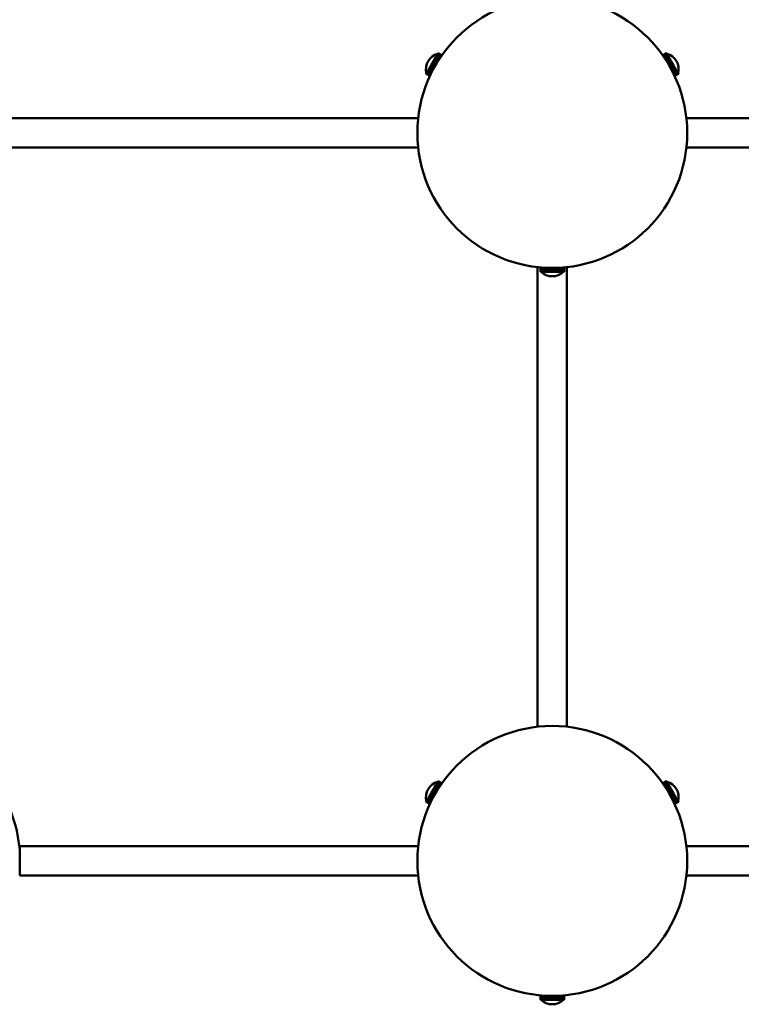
# Model space of a CAD drawing. Header units: millimetres. Extents: x 673 to 4813, y 821 to 3468.
# Tile 8 of 29: x 1575 to 1895, y 1217 to 1654. Entities that reach past the tile are written whole.
import ezdxf

# ---------------------------------------------------------------- set-up
doc = ezdxf.new("R2010")
doc.units = ezdxf.units.MM
doc.header["$LTSCALE"] = 18
doc.layers.add('Widoczne (ISO)', color=7, linetype='Continuous', lineweight=50)
doc.layers.add('Wymiar (ISO)', color=7, linetype='Continuous', lineweight=18)
doc.styles.add('Tekst notatki (ISO)', font='tahoma.ttf')
doc.dimstyles.new('Domyślne (ISO)', dxfattribs={"dimscale": 18, "dimtxt": 3, "dimasz": 3, "dimexe": 3.175, "dimexo": 0, "dimgap": 0.762, "dimtad": 1, "dimdec": 1, "dimlfac": 0.03937, "dimrnd": 1e-08, "dimzin": 0, "dimdsep": 46, "dimtxsty": 'Tekst notatki (ISO)', "dimblk": 'Filled-1', "dimcen": 0.09, "dimdle": 10, "dimse1": 1, "dimse2": 1, "dimclrd": 256, "dimclre": 256, "dimclrt": 256, "dimadec": 0, "dimazin": 0, "dimtfac": 0.666667, "dimtmove": 0, "dimatfit": 3, "dimfxl": 1, "dimtolj": 1, "dimlwd": 15, "dimlwe": 15, "dimarcsym": 0})

# ---------------------------------------------------------------- blocks, each defined once
blk = doc.blocks.new('Filled-1')
at = {"color": 0}
for p, q in [((0, 0), (-1, 0.25)), ((-1, 0.25), (-1, -0.25)), ((-1, 0), (0, 0)), ((-1, -0.25), (0, 0))]:
    blk.add_line(p, q, dxfattribs=at)
at = {"color": 0, "flags": 128}
blk.add_lwpolyline([(-1, -0.25), (0, 0), (-1, 0.25), (-1, -0.25)], dxfattribs=at)
at = {"color": 0}
blk.add_solid([(-1, -0.25), (0, 0), (-1, 0.25), (-1, -0.25)], dxfattribs=at)
blk = doc.blocks.new('*D4')
at = {"layer": 'Defpoints', "color": 0, "transparency": 16777216}
for p in [(1810.42, 2257.73), (2437.43, 2257.73), (2007.79, 1220.5)]:
    blk.add_point(p, dxfattribs=at)
at = {"layer": 'Wymiar (ISO)', "lineweight": 15, "transparency": 16777216}
blk.add_line((2437.43, 1274.5), (2437.43, 2203.73), dxfattribs=at)
at = {"layer": 'Wymiar (ISO)', "lineweight": 15, "transparency": 16777216, "xscale": 54, "yscale": 54, "zscale": 54}
for p, rotation in [((2437.43, 2257.73), 90), ((2437.43, 1220.5), 270)]:
    blk.add_blockref('Filled-1', p, dxfattribs=dict(at, rotation=rotation))
at = {"layer": 'Wymiar (ISO)', "lineweight": 18, "transparency": 16777216, "insert": (2276.23, 1590.46), "char_height": 54, "attachment_point": 1, "rotation": 90, "style": 'Tekst notatki (ISO)'}
blk.add_mtext('\\A1;40.8\\P1037 mm', dxfattribs=at)
blk = doc.blocks.new('*D5')
at = {"layer": 'Defpoints', "color": 0, "transparency": 16777216}
for p in [(1810.42, 2407.73), (2437.43, 2407.73), (2007.79, 1220.5)]:
    blk.add_point(p, dxfattribs=at)
at = {"layer": 'Wymiar (ISO)', "lineweight": 15, "transparency": 16777216}
blk.add_line((2437.43, 1274.5), (2437.43, 2353.73), dxfattribs=at)
at = {"layer": 'Wymiar (ISO)', "lineweight": 15, "transparency": 16777216, "xscale": 54, "yscale": 54, "zscale": 54}
for p, rotation in [((2437.43, 2407.73), 90), ((2437.43, 1220.5), 270)]:
    blk.add_blockref('Filled-1', p, dxfattribs=dict(at, rotation=rotation))
at = {"layer": 'Wymiar (ISO)', "lineweight": 18, "transparency": 16777216, "insert": (2276.23, 2232.68), "char_height": 54, "attachment_point": 1, "rotation": 90, "style": 'Tekst notatki (ISO)'}
blk.add_mtext('\\A1;46.7\\P1187 mm', dxfattribs=at)
blk = doc.blocks.new('*D6')
at = {"layer": 'Defpoints', "color": 0, "transparency": 16777216}
for p in [(1810.42, 2707.73), (2437.43, 2707.73), (2007.79, 1220.5)]:
    blk.add_point(p, dxfattribs=at)
at = {"layer": 'Wymiar (ISO)', "lineweight": 15, "transparency": 16777216}
for p, q in [((2437.43, 2707.73), (2437.43, 3086.47)), ((2437.43, 1274.5), (2437.43, 2653.73))]:
    blk.add_line(p, q, dxfattribs=at)
at = {"layer": 'Wymiar (ISO)', "lineweight": 15, "transparency": 16777216, "xscale": 54, "yscale": 54, "zscale": 54}
for p, rotation in [((2437.43, 2707.73), 90), ((2437.43, 1220.5), 270)]:
    blk.add_blockref('Filled-1', p, dxfattribs=dict(at, rotation=rotation))
at = {"layer": 'Wymiar (ISO)', "lineweight": 18, "transparency": 16777216, "insert": (2276.01, 2775.45), "char_height": 54, "attachment_point": 1, "rotation": 90, "style": 'Tekst notatki (ISO)'}
blk.add_mtext('\\A1;58.6\\P1487 mm', dxfattribs=at)
blk = doc.blocks.new('*D7')
at = {"layer": 'Defpoints', "color": 0, "transparency": 16777216}
for p in [(1810.42, 3157.73), (2437.43, 3157.73), (2007.79, 1220.5)]:
    blk.add_point(p, dxfattribs=at)
at = {"layer": 'Wymiar (ISO)', "lineweight": 15, "transparency": 16777216}
blk.add_line((2437.43, 1274.5), (2437.43, 3103.73), dxfattribs=at)
at = {"layer": 'Wymiar (ISO)', "lineweight": 15, "transparency": 16777216, "xscale": 54, "yscale": 54, "zscale": 54}
for p, rotation in [((2437.43, 3157.73), 90), ((2437.43, 1220.5), 270)]:
    blk.add_blockref('Filled-1', p, dxfattribs=dict(at, rotation=rotation))
at = {"layer": 'Wymiar (ISO)', "lineweight": 18, "transparency": 16777216, "insert": (2276.34, 2998.67), "char_height": 54, "attachment_point": 1, "rotation": 90, "style": 'Tekst notatki (ISO)'}
blk.add_mtext('\\A1;76.3\\P1937 mm', dxfattribs=at)

msp = doc.modelspace()

# ---------------------------------------------------------------- linework, layer by layer
at = {"layer": 'Widoczne (ISO)'}
for p, q in [((1759.24, 1637.28), (1759.02, 1636.89)), ((1759.24, 1637.28), (1759.27, 1637.32)), ((1760.81, 1636.38), (1759.24, 1637.28)), ((1759.48, 1637.68), (1759.27, 1637.32)), ((1759.27, 1637.32), (1760.83, 1636.41)), ((1759.48, 1637.68), (1759.5, 1637.72)), ((1761.06, 1636.77), (1759.48, 1637.68)), ((1759.69, 1638.05), (1759.5, 1637.72)), ((1759.5, 1637.72), (1761.08, 1636.8)), ((1759.69, 1638.05), (1759.71, 1638.09)), ((1761.29, 1637.13), (1759.69, 1638.05)), ((1759.89, 1638.39), (1759.71, 1638.09)), ((1759.71, 1638.09), (1761.32, 1637.16)), ((1759.89, 1638.39), (1759.9, 1638.42)), ((1761.51, 1637.45), (1759.89, 1638.39)), ((1760.06, 1638.69), (1759.9, 1638.42)), ((1759.9, 1638.42), (1761.53, 1637.48)), ((1760.06, 1638.69), (1760.08, 1638.72)), ((1761.71, 1637.74), (1760.06, 1638.69)), ((1760.21, 1638.96), (1760.08, 1638.72)), ((1760.08, 1638.72), (1761.72, 1637.77)), ((1760.21, 1638.96), (1760.22, 1638.98)), ((1761.88, 1637.99), (1760.21, 1638.96)), ((1760.34, 1639.17), (1760.22, 1638.98)), ((1760.22, 1638.98), (1761.89, 1638.02)), ((1760.34, 1639.17), (1760.35, 1639.19)), ((1762.02, 1638.2), (1760.34, 1639.17)), ((1760.44, 1639.35), (1760.35, 1639.19)), ((1760.35, 1639.19), (1762.03, 1638.22)), ((1760.44, 1639.35), (1760.45, 1639.36)), ((1762.13, 1638.37), (1760.44, 1639.35)), ((1760.51, 1639.47), (1760.45, 1639.36)), ((1760.45, 1639.36), (1762.14, 1638.38)), ((1760.51, 1639.47), (1760.52, 1639.48)), ((1762.22, 1638.49), (1760.51, 1639.47)), ((1760.56, 1639.55), (1760.52, 1639.48)), ((1760.52, 1639.48), (1762.22, 1638.5)), ((1760.57, 1639.58), (1760.56, 1639.56)), ((1760.56, 1639.56), (1762.27, 1638.57)), ((1760.56, 1639.55), (1760.56, 1639.56)), ((1762.27, 1638.56), (1760.56, 1639.55)), ((1762.29, 1638.59), (1760.57, 1639.58)), ((1760.57, 1639.58), (1762.29, 1638.59)), ((1760.57, 1639.58), (1760.57, 1639.58)), ((1862.27, 1639.58), (1860.56, 1638.59)), ((1860.56, 1638.58), (1862.28, 1639.57)), ((1862.28, 1639.56), (1860.57, 1638.57)), ((1860.61, 1638.52), (1862.31, 1639.5)), ((1862.32, 1639.49), (1860.61, 1638.51)), ((1860.68, 1638.41), (1862.38, 1639.39)), ((1862.39, 1639.38), (1860.69, 1638.4)), ((1860.78, 1638.26), (1862.47, 1639.23)), ((1862.48, 1639.22), (1860.8, 1638.24)), ((1860.92, 1638.06), (1862.59, 1639.03)), ((1862.6, 1639.01), (1860.93, 1638.04)), ((1861.08, 1637.83), (1862.73, 1638.78)), ((1862.75, 1638.75), (1861.1, 1637.8)), ((1861.27, 1637.55), (1862.9, 1638.49)), ((1862.92, 1638.46), (1861.29, 1637.52)), ((1861.48, 1637.23), (1863.09, 1638.16)), ((1863.11, 1638.13), (1861.5, 1637.2)), ((1861.71, 1636.88), (1863.3, 1637.8)), ((1863.32, 1637.76), (1861.73, 1636.85)), ((1861.96, 1636.5), (1863.53, 1637.41)), ((1863.55, 1637.37), (1861.98, 1636.46)), ((1862.28, 1639.57), (1862.27, 1639.58)), ((1862.28, 1639.56), (1862.28, 1639.57)), ((1862.31, 1639.5), (1862.28, 1639.56)), ((1862.32, 1639.49), (1862.31, 1639.5)), ((1862.38, 1639.39), (1862.32, 1639.49)), ((1862.39, 1639.38), (1862.38, 1639.39)), ((1862.47, 1639.23), (1862.39, 1639.38)), ((1862.48, 1639.22), (1862.47, 1639.23)), ((1862.59, 1639.03), (1862.48, 1639.22)), ((1862.6, 1639.01), (1862.59, 1639.03)), ((1862.73, 1638.78), (1862.6, 1639.01)), ((1862.75, 1638.75), (1862.73, 1638.78)), ((1862.9, 1638.49), (1862.75, 1638.75)), ((1862.92, 1638.46), (1862.9, 1638.49)), ((1863.09, 1638.16), (1862.92, 1638.46)), ((1863.11, 1638.13), (1863.09, 1638.16)), ((1863.3, 1637.8), (1863.11, 1638.13)), ((1863.32, 1637.76), (1863.3, 1637.8)), ((1863.53, 1637.41), (1863.32, 1637.76)), ((1863.55, 1637.37), (1863.53, 1637.41)), ((1863.77, 1636.99), (1863.55, 1637.37)), ((1756.86, 1633.15), (1756.64, 1632.77)), ((1756.88, 1633.19), (1756.86, 1633.15)), ((1758.41, 1632.26), (1756.86, 1633.15)), ((1757.12, 1633.6), (1756.88, 1633.19)), ((1756.88, 1633.19), (1758.43, 1632.3)), ((1757.14, 1633.64), (1757.12, 1633.6)), ((1758.65, 1632.71), (1757.12, 1633.6)), ((1757.38, 1634.05), (1757.14, 1633.64)), ((1757.14, 1633.64), (1758.68, 1632.75)), ((1757.41, 1634.1), (1757.38, 1634.05)), ((1758.91, 1633.17), (1757.38, 1634.05)), ((1757.65, 1634.52), (1757.41, 1634.1)), ((1757.41, 1634.1), (1758.93, 1633.22)), ((1757.67, 1634.56), (1757.65, 1634.52)), ((1759.17, 1633.65), (1757.65, 1634.52)), ((1757.67, 1634.56), (1757.68, 1634.57)), ((1759.19, 1633.68), (1757.67, 1634.56)), ((1757.93, 1635), (1757.68, 1634.57)), ((1757.68, 1634.57), (1759.2, 1633.69)), ((1757.94, 1635.01), (1757.93, 1635)), ((1759.44, 1634.13), (1757.93, 1635)), ((1757.94, 1635.01), (1757.95, 1635.03)), ((1759.45, 1634.14), (1757.94, 1635.01)), ((1758.2, 1635.48), (1757.95, 1635.04)), ((1757.95, 1635.04), (1759.47, 1634.17)), ((1757.95, 1635.03), (1757.95, 1635.04)), ((1757.95, 1635.03), (1759.46, 1634.16)), ((1758.2, 1635.48), (1758.21, 1635.49)), ((1759.72, 1634.6), (1758.2, 1635.48)), ((1758.21, 1635.49), (1758.23, 1635.52)), ((1758.21, 1635.49), (1759.73, 1634.61)), ((1758.48, 1635.95), (1758.23, 1635.52)), ((1758.23, 1635.52), (1759.75, 1634.64)), ((1758.48, 1635.95), (1758.5, 1635.99)), ((1760, 1635.07), (1758.48, 1635.95)), ((1758.74, 1636.41), (1758.5, 1635.99)), ((1758.5, 1635.99), (1760.02, 1635.11)), ((1758.74, 1636.41), (1758.77, 1636.45)), ((1760.28, 1635.52), (1758.74, 1636.41)), ((1759, 1636.85), (1758.77, 1636.45)), ((1758.77, 1636.45), (1760.3, 1635.56)), ((1759, 1636.85), (1759.02, 1636.89)), ((1760.55, 1635.96), (1759, 1636.85)), ((1759.02, 1636.89), (1760.57, 1636)), ((1862.21, 1636.09), (1863.77, 1636.99)), ((1863.79, 1636.95), (1862.24, 1636.05)), ((1862.48, 1635.66), (1864.02, 1636.55)), ((1864.04, 1636.51), (1862.51, 1635.62)), ((1862.76, 1635.21), (1864.28, 1636.09)), ((1864.31, 1636.05), (1862.78, 1635.17)), ((1863.04, 1634.74), (1864.56, 1635.62)), ((1863.06, 1634.71), (1864.58, 1635.58)), ((1864.58, 1635.58), (1863.06, 1634.7)), ((1863.31, 1634.27), (1864.83, 1635.15)), ((1863.32, 1634.26), (1864.84, 1635.13)), ((1864.85, 1635.11), (1863.34, 1634.24)), ((1864.85, 1635.1), (1863.34, 1634.23)), ((1863.59, 1633.79), (1865.1, 1634.67)), ((1865.11, 1634.66), (1863.6, 1633.78)), ((1865.13, 1634.63), (1863.61, 1633.75)), ((1863.79, 1636.95), (1863.77, 1636.99)), ((1864.02, 1636.55), (1863.79, 1636.95)), ((1863.86, 1633.32), (1865.38, 1634.2)), ((1865.4, 1634.16), (1863.88, 1633.28)), ((1864.04, 1636.51), (1864.02, 1636.55)), ((1864.28, 1636.09), (1864.04, 1636.51)), ((1864.11, 1632.85), (1865.64, 1633.73)), ((1865.67, 1633.69), (1864.14, 1632.81)), ((1864.31, 1636.05), (1864.28, 1636.09)), ((1864.56, 1635.62), (1864.31, 1636.05)), ((1864.36, 1632.39), (1865.9, 1633.29)), ((1865.93, 1633.25), (1864.38, 1632.35)), ((1864.58, 1635.58), (1864.56, 1635.62)), ((1864.83, 1635.15), (1864.58, 1635.58)), ((1864.58, 1635.58), (1864.58, 1635.58)), ((1864.59, 1631.95), (1866.15, 1632.86)), ((1866.17, 1632.82), (1864.61, 1631.92)), ((1864.84, 1635.13), (1864.83, 1635.15)), ((1864.84, 1635.13), (1864.85, 1635.11)), ((1864.85, 1635.11), (1864.85, 1635.1)), ((1865.1, 1634.67), (1864.85, 1635.1)), ((1865.1, 1634.67), (1865.11, 1634.66)), ((1865.11, 1634.66), (1865.13, 1634.63)), ((1865.38, 1634.2), (1865.13, 1634.63)), ((1865.38, 1634.2), (1865.4, 1634.16)), ((1865.64, 1633.73), (1865.4, 1634.16)), ((1865.64, 1633.73), (1865.67, 1633.69)), ((1865.9, 1633.29), (1865.67, 1633.69)), ((1865.9, 1633.29), (1865.93, 1633.25)), ((1866.15, 1632.86), (1865.93, 1633.25)), ((1866.15, 1632.86), (1866.17, 1632.82)), ((1866.39, 1632.45), (1866.17, 1632.82)), ((1755.33, 1630.5), (1755.32, 1630.48)), ((1755.32, 1630.48), (1757.03, 1629.49)), ((1755.37, 1630.57), (1755.33, 1630.5)), ((1755.33, 1630.5), (1755.33, 1630.5)), ((1757.04, 1629.51), (1755.33, 1630.5)), ((1755.33, 1630.5), (1757.04, 1629.51)), ((1755.38, 1630.58), (1755.37, 1630.57)), ((1757.08, 1629.58), (1755.37, 1630.57)), ((1755.44, 1630.69), (1755.38, 1630.58)), ((1755.38, 1630.58), (1757.08, 1629.59)), ((1755.45, 1630.7), (1755.44, 1630.69)), ((1757.14, 1629.71), (1755.44, 1630.69)), ((1755.54, 1630.86), (1755.45, 1630.7)), ((1755.45, 1630.7), (1757.14, 1629.72)), ((1755.55, 1630.88), (1755.54, 1630.86)), ((1757.22, 1629.89), (1755.54, 1630.86)), ((1755.66, 1631.07), (1755.55, 1630.88)), ((1755.55, 1630.88), (1757.23, 1629.9)), ((1755.67, 1631.09), (1755.66, 1631.07)), ((1757.33, 1630.11), (1755.66, 1631.07)), ((1755.81, 1631.33), (1755.67, 1631.09)), ((1755.67, 1631.09), (1757.34, 1630.13)), ((1755.82, 1631.35), (1755.81, 1631.33)), ((1757.46, 1630.38), (1755.81, 1631.33)), ((1755.98, 1631.63), (1755.82, 1631.35)), ((1755.82, 1631.35), (1757.47, 1630.4)), ((1756, 1631.66), (1755.98, 1631.63)), ((1757.61, 1630.69), (1755.98, 1631.63)), ((1756.17, 1631.96), (1756, 1631.66)), ((1756, 1631.66), (1757.62, 1630.72)), ((1756.19, 1631.99), (1756.17, 1631.96)), ((1757.78, 1631.03), (1756.17, 1631.96)), ((1756.39, 1632.33), (1756.19, 1631.99)), ((1756.19, 1631.99), (1757.8, 1631.07)), ((1756.41, 1632.37), (1756.39, 1632.33)), ((1757.97, 1631.41), (1756.39, 1632.33)), ((1756.62, 1632.73), (1756.41, 1632.37)), ((1756.41, 1632.37), (1757.99, 1631.45)), ((1756.64, 1632.77), (1756.62, 1632.73)), ((1758.18, 1631.82), (1756.62, 1632.73)), ((1756.64, 1632.77), (1758.2, 1631.86)), ((1864.81, 1631.54), (1866.39, 1632.45)), ((1866.41, 1632.41), (1864.83, 1631.5)), ((1865.01, 1631.15), (1866.61, 1632.07)), ((1866.62, 1632.04), (1865.02, 1631.11)), ((1865.18, 1630.79), (1866.8, 1631.73)), ((1866.82, 1631.7), (1865.2, 1630.76)), ((1865.34, 1630.47), (1866.98, 1631.42)), ((1867, 1631.39), (1865.36, 1630.44)), ((1865.48, 1630.19), (1867.14, 1631.15)), ((1867.15, 1631.12), (1865.49, 1630.16)), ((1865.59, 1629.95), (1867.27, 1630.92)), ((1867.28, 1630.9), (1865.6, 1629.93)), ((1865.68, 1629.76), (1867.38, 1630.74)), ((1867.38, 1630.72), (1865.69, 1629.74)), ((1865.75, 1629.62), (1867.45, 1630.6)), ((1867.46, 1630.59), (1865.75, 1629.61)), ((1865.79, 1629.53), (1867.5, 1630.51)), ((1867.51, 1630.51), (1865.79, 1629.52)), ((1865.81, 1629.49), (1867.53, 1630.48)), ((1867.53, 1630.48), (1865.81, 1629.49)), ((1866.39, 1632.45), (1866.41, 1632.41)), ((1866.61, 1632.07), (1866.41, 1632.41)), ((1866.61, 1632.07), (1866.62, 1632.04)), ((1866.8, 1631.73), (1866.62, 1632.04)), ((1866.8, 1631.73), (1866.82, 1631.7)), ((1866.98, 1631.42), (1866.82, 1631.7)), ((1866.98, 1631.42), (1867, 1631.39)), ((1867.14, 1631.15), (1867, 1631.39)), ((1867.14, 1631.15), (1867.15, 1631.12)), ((1867.27, 1630.92), (1867.15, 1631.12)), ((1867.27, 1630.92), (1867.28, 1630.9)), ((1867.38, 1630.74), (1867.28, 1630.9)), ((1867.38, 1630.74), (1867.38, 1630.72)), ((1867.45, 1630.6), (1867.38, 1630.72)), ((1867.45, 1630.6), (1867.46, 1630.59)), ((1867.5, 1630.51), (1867.46, 1630.59)), ((1867.5, 1630.51), (1867.51, 1630.51)), ((1867.53, 1630.48), (1867.51, 1630.51)), ((1867.53, 1630.48), (1867.53, 1630.48)), ((1751.77, 1610.65), (1091.07, 1610.65)), ((2039.81, 1610.65), (1871.07, 1610.65)), ((1751.77, 1597.65), (1091.07, 1597.65)), ((2039.81, 1597.65), (1871.07, 1597.65)), ((1804.92, 1340.15), (1804.92, 1544.51)), ((1806.17, 1544.38), (1806.17, 1542.4)), ((1806.17, 1542.4), (1806.18, 1542.4)), ((1806.18, 1544.38), (1806.18, 1542.4)), ((1806.18, 1542.4), (1806.18, 1544.38)), ((1806.18, 1542.4), (1806.24, 1542.4)), ((1806.18, 1542.4), (1806.18, 1542.4)), ((1806.24, 1542.4), (1806.24, 1544.38)), ((1806.25, 1542.4), (1806.24, 1542.4)), ((1806.25, 1544.38), (1806.25, 1542.4)), ((1806.25, 1542.4), (1806.37, 1542.4)), ((1806.37, 1542.4), (1806.37, 1544.37)), ((1806.38, 1542.4), (1806.37, 1542.4)), ((1806.38, 1544.36), (1806.38, 1542.4)), ((1806.38, 1542.4), (1806.55, 1542.4)), ((1806.55, 1542.4), (1806.55, 1544.35)), ((1806.57, 1542.4), (1806.55, 1542.4)), ((1806.57, 1544.35), (1806.57, 1542.4)), ((1806.57, 1542.4), (1806.78, 1542.4)), ((1806.78, 1542.4), (1806.78, 1544.33)), ((1806.8, 1542.4), (1806.78, 1542.4)), ((1806.8, 1544.33), (1806.8, 1542.4)), ((1806.8, 1542.4), (1807.06, 1542.4)), ((1807.06, 1542.4), (1807.06, 1544.31)), ((1807.09, 1542.4), (1807.06, 1542.4)), ((1807.09, 1544.31), (1807.09, 1542.4)), ((1807.09, 1542.4), (1807.39, 1542.4)), ((1807.39, 1542.4), (1807.39, 1544.29)), ((1807.43, 1542.4), (1807.39, 1542.4)), ((1807.43, 1544.29), (1807.43, 1542.4)), ((1807.43, 1542.4), (1807.77, 1542.4)), ((1807.77, 1542.4), (1807.77, 1544.26)), ((1807.8, 1542.4), (1807.77, 1542.4)), ((1807.8, 1544.26), (1807.8, 1542.4)), ((1807.8, 1542.4), (1808.18, 1542.4)), ((1808.18, 1542.4), (1808.18, 1544.24)), ((1808.22, 1542.4), (1808.18, 1542.4)), ((1808.22, 1544.24), (1808.22, 1542.4)), ((1808.22, 1542.4), (1808.63, 1542.4)), ((1808.63, 1542.4), (1808.63, 1544.22)), ((1808.68, 1542.4), (1808.63, 1542.4)), ((1808.68, 1544.22), (1808.68, 1542.4)), ((1808.68, 1542.4), (1809.11, 1542.4)), ((1809.11, 1542.4), (1809.11, 1544.2)), ((1809.16, 1542.4), (1809.11, 1542.4)), ((1809.16, 1544.2), (1809.16, 1542.4)), ((1809.16, 1542.4), (1809.62, 1542.4)), ((1809.62, 1542.4), (1809.62, 1544.18)), ((1809.67, 1542.4), (1809.62, 1542.4)), ((1809.67, 1544.18), (1809.67, 1542.4)), ((1809.67, 1542.4), (1810.15, 1542.4)), ((1810.15, 1542.4), (1810.15, 1544.17)), ((1810.2, 1542.4), (1810.15, 1542.4)), ((1810.2, 1544.16), (1810.2, 1542.4)), ((1810.2, 1542.4), (1810.69, 1542.4)), ((1810.69, 1542.4), (1810.69, 1544.16)), ((1810.73, 1542.4), (1810.69, 1542.4)), ((1810.73, 1542.4), (1810.73, 1544.16)), ((1810.74, 1542.4), (1810.73, 1542.4)), ((1810.74, 1544.16), (1810.74, 1542.4)), ((1810.74, 1542.4), (1811.23, 1542.4)), ((1811.23, 1542.4), (1811.23, 1544.15)), ((1811.26, 1542.4), (1811.23, 1542.4)), ((1811.26, 1542.4), (1811.26, 1544.15)), ((1811.28, 1542.4), (1811.26, 1542.4)), ((1811.28, 1544.15), (1811.28, 1542.4)), ((1811.28, 1544.15), (1811.28, 1542.4)), ((1811.28, 1542.4), (1811.28, 1542.4)), ((1811.28, 1542.4), (1811.78, 1542.4)), ((1811.78, 1542.4), (1811.78, 1544.15)), ((1811.8, 1542.4), (1811.78, 1542.4)), ((1811.8, 1544.15), (1811.8, 1542.4)), ((1811.8, 1542.4), (1811.83, 1542.4)), ((1811.83, 1544.15), (1811.83, 1542.4)), ((1811.83, 1542.4), (1812.33, 1542.4)), ((1812.33, 1542.4), (1812.33, 1544.16)), ((1812.33, 1542.4), (1812.38, 1542.4)), ((1812.38, 1544.16), (1812.38, 1542.4)), ((1812.38, 1542.4), (1812.87, 1542.4)), ((1812.87, 1542.4), (1812.87, 1544.17)), ((1812.87, 1542.4), (1812.91, 1542.4)), ((1812.91, 1544.17), (1812.91, 1542.4)), ((1812.91, 1542.4), (1813.39, 1542.4)), ((1813.39, 1542.4), (1813.39, 1544.18)), ((1813.39, 1542.4), (1813.43, 1542.4)), ((1813.43, 1544.19), (1813.43, 1542.4)), ((1813.43, 1542.4), (1813.89, 1542.4)), ((1813.89, 1542.4), (1813.89, 1544.2)), ((1813.89, 1542.4), (1813.93, 1542.4)), ((1813.93, 1544.2), (1813.93, 1542.4)), ((1813.93, 1542.4), (1814.36, 1542.4)), ((1814.36, 1542.4), (1814.36, 1544.22)), ((1814.36, 1542.4), (1814.4, 1542.4)), ((1814.4, 1544.23), (1814.4, 1542.4)), ((1814.4, 1542.4), (1814.8, 1542.4)), ((1814.8, 1542.4), (1814.8, 1544.25)), ((1814.8, 1542.4), (1814.84, 1542.4)), ((1814.84, 1544.25), (1814.84, 1542.4)), ((1814.84, 1542.4), (1815.2, 1542.4)), ((1815.2, 1542.4), (1815.2, 1544.27)), ((1815.2, 1542.4), (1815.23, 1542.4)), ((1815.23, 1544.27), (1815.23, 1542.4)), ((1815.23, 1542.4), (1815.56, 1542.4)), ((1815.56, 1542.4), (1815.56, 1544.3)), ((1815.56, 1542.4), (1815.59, 1542.4)), ((1815.59, 1544.3), (1815.59, 1542.4)), ((1815.59, 1542.4), (1815.88, 1542.4)), ((1815.88, 1542.4), (1815.88, 1544.32)), ((1815.88, 1542.4), (1815.9, 1542.4)), ((1815.9, 1544.32), (1815.9, 1542.4)), ((1815.9, 1542.4), (1816.14, 1542.4)), ((1816.14, 1542.4), (1816.14, 1544.34)), ((1816.14, 1542.4), (1816.17, 1542.4)), ((1816.17, 1544.34), (1816.17, 1542.4)), ((1816.17, 1542.4), (1816.36, 1542.4)), ((1816.36, 1542.4), (1816.36, 1544.36)), ((1816.36, 1542.4), (1816.38, 1542.4)), ((1816.38, 1544.36), (1816.38, 1542.4)), ((1816.38, 1542.4), (1816.52, 1542.4)), ((1816.52, 1542.4), (1816.52, 1544.37)), ((1816.52, 1542.4), (1816.53, 1542.4)), ((1816.53, 1544.37), (1816.53, 1542.4)), ((1816.53, 1542.4), (1816.63, 1542.4)), ((1816.63, 1544.38), (1816.63, 1542.4)), ((1816.63, 1542.4), (1816.63, 1544.38)), ((1816.63, 1542.4), (1816.63, 1542.4)), ((1816.63, 1542.4), (1816.67, 1542.4)), ((1816.67, 1542.4), (1816.67, 1544.38)), ((1816.67, 1542.4), (1816.68, 1542.4)), ((1816.68, 1544.38), (1816.68, 1542.4)), ((1817.92, 1340.15), (1817.92, 1544.51)), ((1759.24, 1313.63), (1759.02, 1313.24)), ((1759.24, 1313.63), (1759.27, 1313.66)), ((1760.81, 1312.72), (1759.24, 1313.63)), ((1759.48, 1314.03), (1759.27, 1313.66)), ((1759.27, 1313.66), (1760.83, 1312.76)), ((1759.48, 1314.03), (1759.5, 1314.06)), ((1761.06, 1313.11), (1759.48, 1314.03)), ((1759.69, 1314.4), (1759.5, 1314.06)), ((1759.5, 1314.06), (1761.08, 1313.15)), ((1759.69, 1314.4), (1759.71, 1314.43)), ((1761.29, 1313.47), (1759.69, 1314.4)), ((1759.89, 1314.74), (1759.71, 1314.43)), ((1759.71, 1314.43), (1761.32, 1313.5)), ((1759.89, 1314.74), (1759.9, 1314.77)), ((1761.51, 1313.8), (1759.89, 1314.74)), ((1760.06, 1315.04), (1759.9, 1314.77)), ((1759.9, 1314.77), (1761.53, 1313.83)), ((1760.06, 1315.04), (1760.08, 1315.07)), ((1761.71, 1314.09), (1760.06, 1315.04)), ((1760.21, 1315.3), (1760.08, 1315.07)), ((1760.08, 1315.07), (1761.72, 1314.11)), ((1760.21, 1315.3), (1760.22, 1315.32)), ((1761.88, 1314.34), (1760.21, 1315.3)), ((1760.34, 1315.52), (1760.22, 1315.32)), ((1760.22, 1315.32), (1761.89, 1314.36)), ((1760.34, 1315.52), (1760.35, 1315.54)), ((1762.02, 1314.55), (1760.34, 1315.52)), ((1760.44, 1315.69), (1760.35, 1315.54)), ((1760.35, 1315.54), (1762.03, 1314.57)), ((1760.44, 1315.69), (1760.45, 1315.71)), ((1762.13, 1314.72), (1760.44, 1315.69)), ((1760.51, 1315.82), (1760.45, 1315.71)), ((1760.45, 1315.71), (1762.14, 1314.73)), ((1760.51, 1315.82), (1760.52, 1315.83)), ((1762.22, 1314.83), (1760.51, 1315.82)), ((1760.56, 1315.9), (1760.52, 1315.83)), ((1760.52, 1315.83), (1762.22, 1314.84)), ((1760.57, 1315.93), (1760.56, 1315.9)), ((1762.27, 1314.91), (1760.56, 1315.9)), ((1760.56, 1315.9), (1762.27, 1314.91)), ((1760.56, 1315.9), (1760.56, 1315.9)), ((1762.29, 1314.93), (1760.57, 1315.93)), ((1760.57, 1315.93), (1762.29, 1314.93)), ((1760.57, 1315.93), (1760.57, 1315.93)), ((1862.27, 1315.92), (1860.56, 1314.93)), ((1860.56, 1314.92), (1862.28, 1315.91)), ((1862.28, 1315.91), (1860.57, 1314.92)), ((1860.61, 1314.86), (1862.31, 1315.85)), ((1862.32, 1315.84), (1860.61, 1314.85)), ((1860.68, 1314.76), (1862.38, 1315.74)), ((1862.39, 1315.73), (1860.69, 1314.74)), ((1860.78, 1314.61), (1862.47, 1315.58)), ((1862.48, 1315.56), (1860.8, 1314.59)), ((1860.92, 1314.41), (1862.59, 1315.37)), ((1862.6, 1315.35), (1860.93, 1314.39)), ((1861.08, 1314.17), (1862.73, 1315.12)), ((1862.75, 1315.1), (1861.1, 1314.15)), ((1861.27, 1313.89), (1862.9, 1314.83)), ((1862.92, 1314.81), (1861.29, 1313.87)), ((1861.48, 1313.58), (1863.09, 1314.51)), ((1863.11, 1314.48), (1861.5, 1313.55)), ((1861.71, 1313.23), (1863.3, 1314.14)), ((1863.32, 1314.11), (1861.73, 1313.19)), ((1861.96, 1312.85), (1863.53, 1313.75)), ((1863.55, 1313.71), (1861.98, 1312.81)), ((1862.21, 1312.44), (1863.77, 1313.33)), ((1863.79, 1313.29), (1862.24, 1312.4)), ((1862.28, 1315.91), (1862.27, 1315.92)), ((1862.28, 1315.91), (1862.28, 1315.91)), ((1862.31, 1315.85), (1862.28, 1315.91)), ((1862.32, 1315.84), (1862.31, 1315.85)), ((1862.38, 1315.74), (1862.32, 1315.84)), ((1862.39, 1315.73), (1862.38, 1315.74)), ((1862.47, 1315.58), (1862.39, 1315.73)), ((1862.48, 1315.56), (1862.47, 1315.58)), ((1862.59, 1315.37), (1862.48, 1315.56)), ((1862.6, 1315.35), (1862.59, 1315.37)), ((1862.73, 1315.12), (1862.6, 1315.35)), ((1862.75, 1315.1), (1862.73, 1315.12)), ((1862.9, 1314.83), (1862.75, 1315.1)), ((1862.92, 1314.81), (1862.9, 1314.83)), ((1863.09, 1314.51), (1862.92, 1314.81)), ((1863.11, 1314.48), (1863.09, 1314.51)), ((1863.3, 1314.14), (1863.11, 1314.48)), ((1863.32, 1314.11), (1863.3, 1314.14)), ((1863.53, 1313.75), (1863.32, 1314.11)), ((1863.55, 1313.71), (1863.53, 1313.75)), ((1863.77, 1313.33), (1863.55, 1313.71)), ((1863.79, 1313.29), (1863.77, 1313.33)), ((1864.02, 1312.89), (1863.79, 1313.29)), ((1756.62, 1309.07), (1756.41, 1308.71)), ((1756.64, 1309.11), (1756.62, 1309.07)), ((1758.18, 1308.17), (1756.62, 1309.07)), ((1756.86, 1309.5), (1756.64, 1309.11)), ((1756.64, 1309.11), (1758.2, 1308.21)), ((1756.88, 1309.54), (1756.86, 1309.5)), ((1758.41, 1308.6), (1756.86, 1309.5)), ((1757.12, 1309.94), (1756.88, 1309.54)), ((1756.88, 1309.54), (1758.43, 1308.64)), ((1757.14, 1309.98), (1757.12, 1309.94)), ((1758.65, 1309.05), (1757.12, 1309.94)), ((1757.38, 1310.4), (1757.14, 1309.98)), ((1757.14, 1309.98), (1758.68, 1309.1)), ((1757.41, 1310.44), (1757.38, 1310.4)), ((1758.91, 1309.52), (1757.38, 1310.4)), ((1757.65, 1310.87), (1757.41, 1310.44)), ((1757.41, 1310.44), (1758.93, 1309.56)), ((1757.67, 1310.9), (1757.65, 1310.87)), ((1759.17, 1309.99), (1757.65, 1310.87)), ((1757.67, 1310.9), (1757.68, 1310.91)), ((1759.19, 1310.03), (1757.67, 1310.9)), ((1757.93, 1311.35), (1757.68, 1310.91)), ((1757.68, 1310.91), (1759.2, 1310.04)), ((1757.94, 1311.36), (1757.93, 1311.35)), ((1759.44, 1310.47), (1757.93, 1311.35)), ((1757.94, 1311.36), (1757.95, 1311.38)), ((1759.45, 1310.48), (1757.94, 1311.36)), ((1758.2, 1311.82), (1757.95, 1311.39)), ((1757.95, 1311.39), (1759.47, 1310.51)), ((1757.95, 1311.38), (1757.95, 1311.39)), ((1757.95, 1311.38), (1759.46, 1310.5)), ((1758.2, 1311.82), (1758.21, 1311.83)), ((1759.72, 1310.95), (1758.2, 1311.82)), ((1758.21, 1311.83), (1758.23, 1311.87)), ((1758.21, 1311.83), (1759.73, 1310.96)), ((1758.48, 1312.29), (1758.23, 1311.87)), ((1758.23, 1311.87), (1759.75, 1310.99)), ((1758.48, 1312.29), (1758.5, 1312.34)), ((1760, 1311.41), (1758.48, 1312.29)), ((1758.74, 1312.75), (1758.5, 1312.34)), ((1758.5, 1312.34), (1760.02, 1311.46)), ((1758.74, 1312.75), (1758.77, 1312.8)), ((1760.28, 1311.87), (1758.74, 1312.75)), ((1759, 1313.2), (1758.77, 1312.8)), ((1758.77, 1312.8), (1760.3, 1311.91)), ((1759, 1313.2), (1759.02, 1313.24)), ((1760.55, 1312.31), (1759, 1313.2)), ((1759.02, 1313.24), (1760.57, 1312.35)), ((1862.48, 1312.01), (1864.02, 1312.89)), ((1864.04, 1312.85), (1862.51, 1311.96)), ((1862.76, 1311.56), (1864.28, 1312.44)), ((1864.31, 1312.39), (1862.78, 1311.51)), ((1863.04, 1311.09), (1864.56, 1311.97)), ((1863.06, 1311.05), (1864.58, 1311.93)), ((1864.58, 1311.92), (1863.06, 1311.05)), ((1863.31, 1310.62), (1864.83, 1311.49)), ((1863.32, 1310.6), (1864.84, 1311.48)), ((1864.85, 1311.46), (1863.34, 1310.58)), ((1864.85, 1311.45), (1863.34, 1310.57)), ((1863.59, 1310.14), (1865.1, 1311.02)), ((1865.11, 1311), (1863.6, 1310.13)), ((1865.13, 1310.97), (1863.61, 1310.1)), ((1863.86, 1309.67), (1865.38, 1310.54)), ((1865.4, 1310.5), (1863.88, 1309.62)), ((1864.04, 1312.85), (1864.02, 1312.89)), ((1864.28, 1312.44), (1864.04, 1312.85)), ((1864.11, 1309.2), (1865.64, 1310.08)), ((1865.67, 1310.04), (1864.14, 1309.15)), ((1864.31, 1312.39), (1864.28, 1312.44)), ((1864.56, 1311.97), (1864.31, 1312.39)), ((1864.36, 1308.74), (1865.9, 1309.63)), ((1865.93, 1309.59), (1864.38, 1308.7)), ((1864.58, 1311.93), (1864.56, 1311.97)), ((1864.58, 1311.93), (1864.58, 1311.92)), ((1864.83, 1311.49), (1864.58, 1311.92)), ((1864.59, 1308.3), (1866.15, 1309.2)), ((1866.17, 1309.16), (1864.61, 1308.26)), ((1864.84, 1311.48), (1864.83, 1311.49)), ((1864.84, 1311.48), (1864.85, 1311.46)), ((1864.85, 1311.46), (1864.85, 1311.45)), ((1865.1, 1311.02), (1864.85, 1311.45)), ((1865.1, 1311.02), (1865.11, 1311)), ((1865.11, 1311), (1865.13, 1310.97)), ((1865.38, 1310.54), (1865.13, 1310.97)), ((1865.38, 1310.54), (1865.4, 1310.5)), ((1865.64, 1310.08), (1865.4, 1310.5)), ((1865.64, 1310.08), (1865.67, 1310.04)), ((1865.9, 1309.63), (1865.67, 1310.04)), ((1865.9, 1309.63), (1865.93, 1309.59)), ((1866.15, 1309.2), (1865.93, 1309.59)), ((1866.15, 1309.2), (1866.17, 1309.16)), ((1866.39, 1308.8), (1866.17, 1309.16)), ((1755.33, 1306.84), (1755.32, 1306.82)), ((1755.32, 1306.82), (1757.03, 1305.83)), ((1755.37, 1306.92), (1755.33, 1306.85)), ((1755.33, 1306.85), (1755.33, 1306.84)), ((1755.33, 1306.85), (1757.04, 1305.86)), ((1757.04, 1305.85), (1755.33, 1306.84)), ((1755.38, 1306.92), (1755.37, 1306.92)), ((1757.08, 1305.93), (1755.37, 1306.92)), ((1755.44, 1307.04), (1755.38, 1306.92)), ((1755.38, 1306.92), (1757.08, 1305.94)), ((1755.45, 1307.05), (1755.44, 1307.04)), ((1757.14, 1306.06), (1755.44, 1307.04)), ((1755.54, 1307.2), (1755.45, 1307.05)), ((1755.45, 1307.05), (1757.14, 1306.07)), ((1755.55, 1307.22), (1755.54, 1307.2)), ((1757.22, 1306.23), (1755.54, 1307.2)), ((1755.66, 1307.42), (1755.55, 1307.22)), ((1755.55, 1307.22), (1757.23, 1306.25)), ((1755.67, 1307.44), (1755.66, 1307.42)), ((1757.33, 1306.46), (1755.66, 1307.42)), ((1755.81, 1307.68), (1755.67, 1307.44)), ((1755.67, 1307.44), (1757.34, 1306.48)), ((1755.82, 1307.7), (1755.81, 1307.68)), ((1757.46, 1306.72), (1755.81, 1307.68)), ((1755.98, 1307.97), (1755.82, 1307.7)), ((1755.82, 1307.7), (1757.47, 1306.75)), ((1756, 1308), (1755.98, 1307.97)), ((1757.61, 1307.03), (1755.98, 1307.97)), ((1756.17, 1308.31), (1756, 1308)), ((1756, 1308), (1757.62, 1307.06)), ((1756.19, 1308.34), (1756.17, 1308.31)), ((1757.78, 1307.38), (1756.17, 1308.31)), ((1756.39, 1308.68), (1756.19, 1308.34)), ((1756.19, 1308.34), (1757.8, 1307.41)), ((1756.41, 1308.71), (1756.39, 1308.68)), ((1757.97, 1307.76), (1756.39, 1308.68)), ((1756.41, 1308.71), (1757.99, 1307.8)), ((1864.81, 1307.88), (1866.39, 1308.8)), ((1866.41, 1308.76), (1864.83, 1307.85)), ((1865.01, 1307.49), (1866.61, 1308.42)), ((1866.62, 1308.38), (1865.02, 1307.46)), ((1865.18, 1307.14), (1866.8, 1308.07)), ((1866.82, 1308.04), (1865.2, 1307.11)), ((1865.34, 1306.81), (1866.98, 1307.76)), ((1867, 1307.74), (1865.36, 1306.79)), ((1865.48, 1306.53), (1867.14, 1307.49)), ((1867.15, 1307.47), (1865.49, 1306.51)), ((1865.59, 1306.3), (1867.27, 1307.27)), ((1867.28, 1307.25), (1865.6, 1306.28)), ((1865.68, 1306.11), (1867.38, 1307.08)), ((1867.38, 1307.07), (1865.69, 1306.09)), ((1865.75, 1305.96), (1867.45, 1306.95)), ((1867.46, 1306.94), (1865.75, 1305.95)), ((1865.79, 1305.87), (1867.5, 1306.86)), ((1867.51, 1306.86), (1865.79, 1305.87)), ((1865.81, 1305.83), (1867.53, 1306.82)), ((1867.53, 1306.82), (1865.81, 1305.83)), ((1866.39, 1308.8), (1866.41, 1308.76)), ((1866.61, 1308.42), (1866.41, 1308.76)), ((1866.61, 1308.42), (1866.62, 1308.38)), ((1866.8, 1308.07), (1866.62, 1308.38)), ((1866.8, 1308.07), (1866.82, 1308.04)), ((1866.98, 1307.76), (1866.82, 1308.04)), ((1866.98, 1307.76), (1867, 1307.74)), ((1867.14, 1307.49), (1867, 1307.74)), ((1867.14, 1307.49), (1867.15, 1307.47)), ((1867.27, 1307.27), (1867.15, 1307.47)), ((1867.27, 1307.27), (1867.28, 1307.25)), ((1867.38, 1307.08), (1867.28, 1307.25)), ((1867.38, 1307.08), (1867.38, 1307.07)), ((1867.45, 1306.95), (1867.38, 1307.07)), ((1867.45, 1306.95), (1867.46, 1306.94)), ((1867.5, 1306.86), (1867.46, 1306.94)), ((1867.5, 1306.86), (1867.51, 1306.86)), ((1867.53, 1306.82), (1867.51, 1306.86)), ((1867.53, 1306.82), (1867.53, 1306.82)), ((1574.59, 1287), (1574.59, 1274)), ((1574.59, 1287), (1751.77, 1287)), ((1938.25, 1287), (1871.07, 1287)), ((1574.59, 1274), (1751.77, 1274)), ((1938.25, 1274), (1871.07, 1274)), ((1806.17, 1220.73), (1806.17, 1218.75)), ((1806.17, 1218.75), (1806.18, 1218.75)), ((1806.18, 1220.73), (1806.18, 1218.75)), ((1806.18, 1218.75), (1806.18, 1220.73)), ((1806.18, 1218.75), (1806.24, 1218.75)), ((1806.18, 1218.75), (1806.18, 1218.75)), ((1806.24, 1218.75), (1806.24, 1220.72)), ((1806.25, 1218.75), (1806.24, 1218.75)), ((1806.25, 1220.72), (1806.25, 1218.75)), ((1806.25, 1218.75), (1806.37, 1218.75)), ((1806.37, 1218.75), (1806.37, 1220.71)), ((1806.38, 1218.75), (1806.37, 1218.75)), ((1806.38, 1220.71), (1806.38, 1218.75)), ((1806.38, 1218.75), (1806.55, 1218.75)), ((1806.55, 1218.75), (1806.55, 1220.7)), ((1806.57, 1218.75), (1806.55, 1218.75)), ((1806.57, 1220.7), (1806.57, 1218.75)), ((1806.57, 1218.75), (1806.78, 1218.75)), ((1806.78, 1218.75), (1806.78, 1220.68)), ((1806.8, 1218.75), (1806.78, 1218.75)), ((1806.8, 1220.68), (1806.8, 1218.75)), ((1806.8, 1218.75), (1807.06, 1218.75)), ((1807.06, 1218.75), (1807.06, 1220.66)), ((1807.09, 1218.75), (1807.06, 1218.75)), ((1807.09, 1220.65), (1807.09, 1218.75)), ((1807.09, 1218.75), (1807.39, 1218.75)), ((1807.39, 1218.75), (1807.39, 1220.63)), ((1807.43, 1218.75), (1807.39, 1218.75)), ((1807.43, 1220.63), (1807.43, 1218.75)), ((1807.43, 1218.75), (1807.77, 1218.75)), ((1807.77, 1218.75), (1807.77, 1220.61)), ((1807.8, 1218.75), (1807.77, 1218.75)), ((1807.8, 1220.61), (1807.8, 1218.75)), ((1807.8, 1218.75), (1808.18, 1218.75)), ((1808.18, 1218.75), (1808.18, 1220.59)), ((1808.22, 1218.75), (1808.18, 1218.75)), ((1808.22, 1220.58), (1808.22, 1218.75)), ((1808.22, 1218.75), (1808.63, 1218.75)), ((1808.63, 1218.75), (1808.63, 1220.56)), ((1808.68, 1218.75), (1808.63, 1218.75)), ((1808.68, 1220.56), (1808.68, 1218.75)), ((1808.68, 1218.75), (1809.11, 1218.75)), ((1809.11, 1218.75), (1809.11, 1220.54)), ((1809.16, 1218.75), (1809.11, 1218.75)), ((1809.16, 1220.54), (1809.16, 1218.75)), ((1809.16, 1218.75), (1809.62, 1218.75)), ((1809.62, 1218.75), (1809.62, 1220.53)), ((1809.67, 1218.75), (1809.62, 1218.75)), ((1809.67, 1220.52), (1809.67, 1218.75)), ((1809.67, 1218.75), (1810.15, 1218.75)), ((1810.15, 1218.75), (1810.15, 1220.51)), ((1810.2, 1218.75), (1810.15, 1218.75)), ((1810.2, 1220.51), (1810.2, 1218.75)), ((1810.2, 1218.75), (1810.69, 1218.75)), ((1810.69, 1218.75), (1810.69, 1220.5)), ((1810.73, 1218.75), (1810.69, 1218.75)), ((1810.73, 1218.75), (1810.73, 1220.5)), ((1810.74, 1218.75), (1810.73, 1218.75)), ((1810.74, 1220.5), (1810.74, 1218.75)), ((1810.74, 1218.75), (1811.23, 1218.75)), ((1811.23, 1218.75), (1811.23, 1220.5)), ((1811.26, 1218.75), (1811.23, 1218.75)), ((1811.26, 1218.75), (1811.26, 1220.5)), ((1811.28, 1218.75), (1811.26, 1218.75)), ((1811.28, 1220.5), (1811.28, 1218.75)), ((1811.28, 1220.5), (1811.28, 1218.75)), ((1811.28, 1218.75), (1811.28, 1218.75)), ((1811.28, 1218.75), (1811.78, 1218.75)), ((1811.78, 1218.75), (1811.78, 1220.5)), ((1811.8, 1218.75), (1811.78, 1218.75)), ((1811.8, 1220.5), (1811.8, 1218.75)), ((1811.8, 1218.75), (1811.83, 1218.75)), ((1811.83, 1220.5), (1811.83, 1218.75)), ((1811.83, 1218.75), (1812.33, 1218.75)), ((1812.33, 1218.75), (1812.33, 1220.51)), ((1812.33, 1218.75), (1812.38, 1218.75)), ((1812.38, 1220.51), (1812.38, 1218.75)), ((1812.38, 1218.75), (1812.87, 1218.75)), ((1812.87, 1218.75), (1812.87, 1220.52)), ((1812.87, 1218.75), (1812.91, 1218.75)), ((1812.91, 1220.52), (1812.91, 1218.75)), ((1812.91, 1218.75), (1813.39, 1218.75)), ((1813.39, 1218.75), (1813.39, 1220.53)), ((1813.39, 1218.75), (1813.43, 1218.75)), ((1813.43, 1220.53), (1813.43, 1218.75)), ((1813.43, 1218.75), (1813.89, 1218.75)), ((1813.89, 1218.75), (1813.89, 1220.55)), ((1813.89, 1218.75), (1813.93, 1218.75)), ((1813.93, 1220.55), (1813.93, 1218.75)), ((1813.93, 1218.75), (1814.36, 1218.75)), ((1814.36, 1218.75), (1814.36, 1220.57)), ((1814.36, 1218.75), (1814.4, 1218.75)), ((1814.4, 1220.57), (1814.4, 1218.75)), ((1814.4, 1218.75), (1814.8, 1218.75)), ((1814.8, 1218.75), (1814.8, 1220.59)), ((1814.8, 1218.75), (1814.84, 1218.75)), ((1814.84, 1220.6), (1814.84, 1218.75)), ((1814.84, 1218.75), (1815.2, 1218.75)), ((1815.2, 1218.75), (1815.2, 1220.62)), ((1815.2, 1218.75), (1815.23, 1218.75)), ((1815.23, 1220.62), (1815.23, 1218.75)), ((1815.23, 1218.75), (1815.56, 1218.75)), ((1815.56, 1218.75), (1815.56, 1220.64)), ((1815.56, 1218.75), (1815.59, 1218.75)), ((1815.59, 1220.64), (1815.59, 1218.75)), ((1815.59, 1218.75), (1815.88, 1218.75)), ((1815.88, 1218.75), (1815.88, 1220.66)), ((1815.88, 1218.75), (1815.9, 1218.75)), ((1815.9, 1220.67), (1815.9, 1218.75)), ((1815.9, 1218.75), (1816.14, 1218.75)), ((1816.14, 1218.75), (1816.14, 1220.68)), ((1816.14, 1218.75), (1816.17, 1218.75)), ((1816.17, 1220.69), (1816.17, 1218.75)), ((1816.17, 1218.75), (1816.36, 1218.75)), ((1816.36, 1218.75), (1816.36, 1220.7)), ((1816.36, 1218.75), (1816.38, 1218.75)), ((1816.38, 1220.7), (1816.38, 1218.75)), ((1816.38, 1218.75), (1816.52, 1218.75)), ((1816.52, 1218.75), (1816.52, 1220.72)), ((1816.52, 1218.75), (1816.53, 1218.75)), ((1816.53, 1220.72), (1816.53, 1218.75)), ((1816.53, 1218.75), (1816.63, 1218.75)), ((1816.63, 1220.73), (1816.63, 1218.75)), ((1816.63, 1218.75), (1816.63, 1220.72)), ((1816.63, 1218.75), (1816.63, 1218.75)), ((1816.63, 1218.75), (1816.67, 1218.75)), ((1816.67, 1218.75), (1816.67, 1220.73)), ((1816.67, 1218.75), (1816.68, 1218.75)), ((1816.68, 1220.73), (1816.68, 1218.75))]:
    msp.add_line(p, q, dxfattribs=at)
for centre in [(1811.42, 1604.15), (1811.42, 1280.5)]:
    msp.add_circle(centre, 60, dxfattribs=at)
for centre, radius, start, end in [((1762.49, 1632.4), 7.25, 106.3972, 193.6028), ((1860.35, 1632.4), 7.25, 346.3972, 73.6028), ((1811.42, 1547.65), 7.25, 226.3972, 313.6028), ((1515.05, 1280.5), 59.75, 4.8002, 90), ((1762.49, 1308.75), 7.25, 106.3972, 193.6028), ((1860.35, 1308.75), 7.25, 346.3972, 73.6028), ((1811.42, 1224), 7.25, 226.3972, 313.6028)]:
    msp.add_arc(centre, radius, start, end, dxfattribs=at)

# ---------------------------------------------------------------- dimensions: what is measured, and where the dimension line sits
at = {"layer": 'Wymiar (ISO)', "lineweight": 18}
for base, p2, text, override, picture, middle in [((2437.43, 3157.73), (1810.42, 3157.73), '<>\\P1937 mm', {"dimgap": 0.762, "dimdec": 1, "dimlfac": 0.03937, "dimpost": '\\X', "dimse1": 1, "dimse2": 1, "dimtol": 0, "dimlim": 0, "dimtp": 0, "dimtm": 0, "dimtdec": 2, "dimtofl": 0, "dimatfit": 1, "dimtvp": -0.25}, '*D7', (2437.43, 3147.33)), ((2437.43, 2707.73), (1810.42, 2707.73), '<>\\P1487 mm', {"dimgap": 0.762, "dimdec": 1, "dimlfac": 0.03937, "dimpost": '\\X', "dimse1": 1, "dimse2": 1, "dimtol": 0, "dimlim": 0, "dimtp": 0, "dimtm": 0, "dimtdec": 2, "dimtofl": 0, "dimatfit": 2, "dimtvp": -0.25}, '*D6', (2437.43, 2924.1)), ((2437.43, 2407.73), (1810.42, 2407.73), '<>\\P1187 mm', {"dimgap": 0.762, "dimdec": 1, "dimlfac": 0.03937, "dimpost": '\\X', "dimse1": 1, "dimse2": 1, "dimtol": 0, "dimlim": 0, "dimtp": 0, "dimtm": 0, "dimtdec": 2, "dimtofl": 0, "dimatfit": 1, "dimtvp": -0.25}, '*D5', (2437.43, 2381.34)), ((2437.43, 2257.73), (1810.42, 2257.73), '<>\\P1037 mm', {"dimgap": 0.762, "dimdec": 1, "dimlfac": 0.03937, "dimpost": '\\X', "dimse1": 1, "dimse2": 1, "dimtol": 0, "dimlim": 0, "dimtp": 0, "dimtm": 0, "dimtdec": 2, "dimtofl": 0, "dimatfit": 1, "dimtvp": -0.25}, '*D4', (2437.43, 1739.11))]:
    dim = msp.add_linear_dim(base=base, p1=(2007.79, 1220.5), p2=p2, angle=270, text=text, dimstyle='Domyślne (ISO)', override=override, dxfattribs=at)
    dim.commit()
    dim.dimension.update_dxf_attribs({"geometry": picture, "text_midpoint": middle, "dimtype": 160})

doc.saveas('drawing.dxf')
